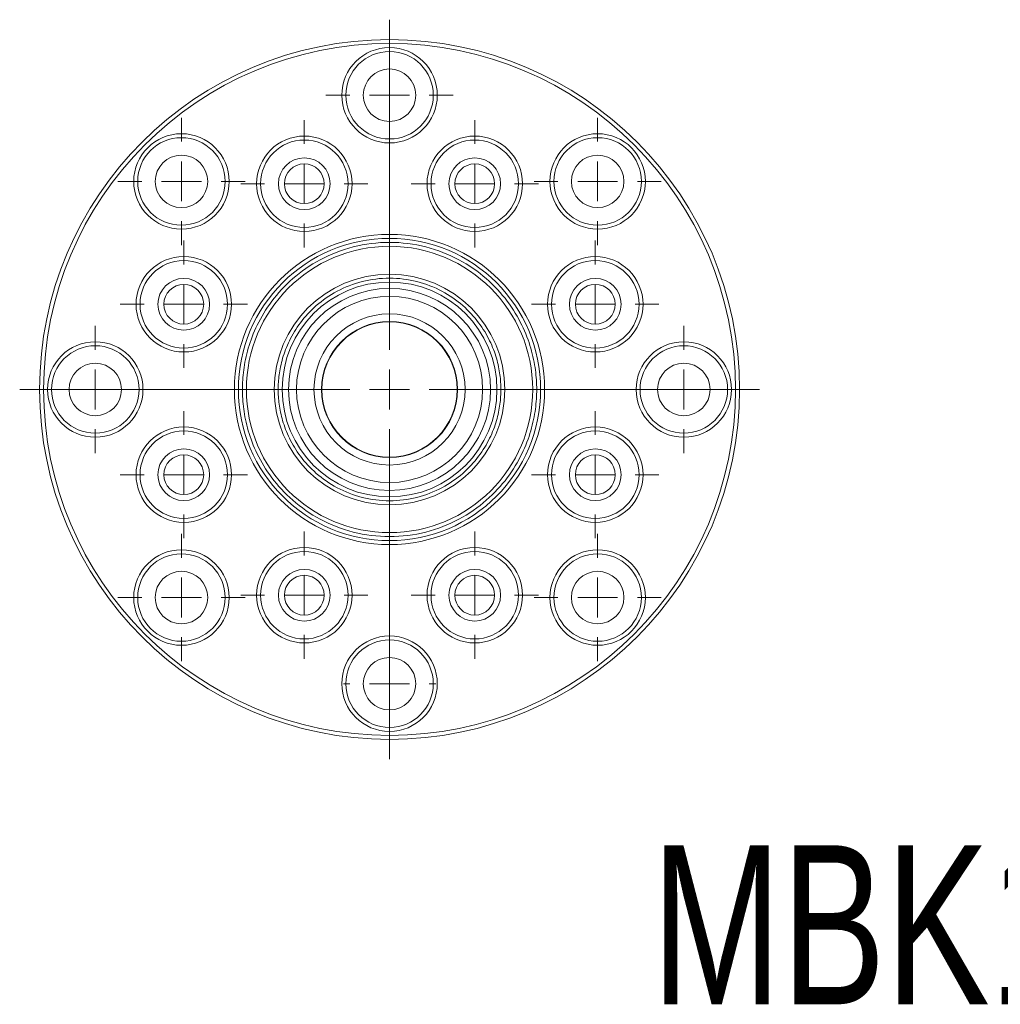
# Model space of a CAD drawing. Header units: millimetres. Extents: x 83 to 206, y 57 to 119.
# Tile 1 of 4: x 83 to 145, y 57 to 119. Entities that reach past the tile are written whole.
import ezdxf

# ---------------------------------------------------------------- set-up
doc = ezdxf.new("R2010")
doc.units = ezdxf.units.MM
doc.layers.add('FORMAT', color=7, linetype='Continuous')
doc.styles.add('SLDTEXTSTYLE0', font='TXT', dxfattribs={"width": 0.75})

# ---------------------------------------------------------------- blocks, each defined once
blk = doc.blocks.new('SW_CENTERMARKSYMBOL_0')
at = {"color": 0, "linetype": 'Continuous', "lineweight": 0}
for p, q in [((0, 2.5), (0, 23.25)), ((0, 0), (0, 1.25)), ((-2.5, 0), (-23.25, 0)), ((0, 0), (-1.25, 0)), ((0, 0), (0, -1.25)), ((0, 0), (1.25, 0)), ((2.5, 0), (23.25, 0)), ((0, -2.5), (0, -23.25))]:
    blk.add_line(p, q, dxfattribs=at)
blk = doc.blocks.new('SW_CENTERMARKSYMBOL_1')
at = {"color": 0, "linetype": 'Continuous', "lineweight": 0}
for p, q in [((0, 2.5), (0, 4)), ((0, 0), (0, 1.25)), ((-2.5, 0), (-4, 0)), ((0, 0), (-1.25, 0)), ((0, 0), (0, -1.25)), ((0, 0), (1.25, 0)), ((2.5, 0), (4, 0)), ((0, -2.5), (0, -4))]:
    blk.add_line(p, q, dxfattribs=at)
blk = doc.blocks.new('SW_CENTERMARKSYMBOL_2')
at = {"color": 0, "linetype": 'Continuous', "lineweight": 0}
for p, q in [((0, 2.5), (0, 4)), ((0, 0), (0, 1.25)), ((-2.5, 0), (-4, 0)), ((0, 0), (-1.25, 0)), ((0, 0), (0, -1.25)), ((0, 0), (1.25, 0)), ((2.5, 0), (4, 0)), ((0, -2.5), (0, -4))]:
    blk.add_line(p, q, dxfattribs=at)
blk = doc.blocks.new('SW_CENTERMARKSYMBOL_3')
at = {"color": 0, "linetype": 'Continuous', "lineweight": 0}
for p, q in [((0, 2.5), (0, 4)), ((0, 0), (0, 1.25)), ((-2.5, 0), (-4, 0)), ((0, 0), (-1.25, 0)), ((0, 0), (0, -1.25)), ((0, 0), (1.25, 0)), ((2.5, 0), (4, 0)), ((0, -2.5), (0, -4))]:
    blk.add_line(p, q, dxfattribs=at)
blk = doc.blocks.new('SW_CENTERMARKSYMBOL_4')
at = {"color": 0, "linetype": 'Continuous', "lineweight": 0}
for p, q in [((0, 2.5), (0, 4)), ((0, 0), (0, 1.25)), ((-2.5, 0), (-4, 0)), ((0, 0), (-1.25, 0)), ((0, 0), (0, -1.25)), ((0, 0), (1.25, 0)), ((2.5, 0), (4, 0)), ((0, -2.5), (0, -4))]:
    blk.add_line(p, q, dxfattribs=at)
blk = doc.blocks.new('SW_CENTERMARKSYMBOL_5')
at = {"color": 0, "linetype": 'Continuous', "lineweight": 0}
for p, q in [((0, 2.5), (0, 4)), ((0, 0), (0, 1.25)), ((-2.5, 0), (-4, 0)), ((0, 0), (-1.25, 0)), ((0, 0), (0, -1.25)), ((0, 0), (1.25, 0)), ((2.5, 0), (4, 0)), ((0, -2.5), (0, -4))]:
    blk.add_line(p, q, dxfattribs=at)
blk = doc.blocks.new('SW_CENTERMARKSYMBOL_6')
at = {"color": 0, "linetype": 'Continuous', "lineweight": 0}
for p, q in [((0, 2.5), (0, 4)), ((0, 0), (0, 1.25)), ((-2.5, 0), (-4, 0)), ((0, 0), (-1.25, 0)), ((0, 0), (0, -1.25)), ((0, 0), (1.25, 0)), ((2.5, 0), (4, 0)), ((0, -2.5), (0, -4))]:
    blk.add_line(p, q, dxfattribs=at)
blk = doc.blocks.new('SW_CENTERMARKSYMBOL_7')
at = {"color": 0, "linetype": 'Continuous', "lineweight": 0}
for p, q in [((0, 2.5), (0, 4)), ((0, 0), (0, 1.25)), ((-2.5, 0), (-4, 0)), ((0, 0), (-1.25, 0)), ((0, 0), (0, -1.25)), ((0, 0), (1.25, 0)), ((2.5, 0), (4, 0)), ((0, -2.5), (0, -4))]:
    blk.add_line(p, q, dxfattribs=at)
blk = doc.blocks.new('SW_CENTERMARKSYMBOL_8')
at = {"color": 0, "linetype": 'Continuous', "lineweight": 0}
for p, q in [((0, 2.5), (0, 4)), ((0, 0), (0, 1.25)), ((-2.5, 0), (-4, 0)), ((0, 0), (-1.25, 0)), ((0, 0), (0, -1.25)), ((0, 0), (1.25, 0)), ((2.5, 0), (4, 0)), ((0, -2.5), (0, -4))]:
    blk.add_line(p, q, dxfattribs=at)
blk = doc.blocks.new('SW_CENTERMARKSYMBOL_9')
at = {"color": 0, "linetype": 'Continuous', "lineweight": 0}
for p, q in [((0, 2.5), (0, 4)), ((0, 0), (0, 1.25)), ((-2.5, 0), (-4, 0)), ((0, 0), (-1.25, 0)), ((0, 0), (0, -1.25)), ((0, 0), (1.25, 0)), ((2.5, 0), (4, 0)), ((0, -2.5), (0, -4))]:
    blk.add_line(p, q, dxfattribs=at)
blk = doc.blocks.new('SW_CENTERMARKSYMBOL_10')
at = {"color": 0, "linetype": 'Continuous', "lineweight": 0}
for p, q in [((0, 2.5), (0, 4)), ((0, 0), (0, 1.25)), ((-2.5, 0), (-4, 0)), ((0, 0), (-1.25, 0)), ((0, 0), (0, -1.25)), ((0, 0), (1.25, 0)), ((2.5, 0), (4, 0)), ((0, -2.5), (0, -4))]:
    blk.add_line(p, q, dxfattribs=at)
blk = doc.blocks.new('SW_CENTERMARKSYMBOL_11')
at = {"color": 0, "linetype": 'Continuous', "lineweight": 0}
for p, q in [((0, 2.5), (0, 2.9)), ((0, 0), (0, 1.25)), ((-2.5, 0), (-2.9, 0)), ((0, 0), (-1.25, 0)), ((0, 0), (0, -1.25)), ((0, 0), (1.25, 0)), ((2.5, 0), (2.9, 0)), ((0, -2.5), (0, -2.9))]:
    blk.add_line(p, q, dxfattribs=at)
blk = doc.blocks.new('SW_CENTERMARKSYMBOL_12')
at = {"color": 0, "linetype": 'Continuous', "lineweight": 0}
for p, q in [((0, 2.5), (0, 4)), ((0, 0), (0, 1.25)), ((-2.5, 0), (-4, 0)), ((0, 0), (-1.25, 0)), ((0, 0), (0, -1.25)), ((0, 0), (1.25, 0)), ((2.5, 0), (4, 0)), ((0, -2.5), (0, -4))]:
    blk.add_line(p, q, dxfattribs=at)
blk = doc.blocks.new('SW_CENTERMARKSYMBOL_13')
at = {"color": 0, "linetype": 'Continuous', "lineweight": 0}
for p, q in [((0, 2.5), (0, 4)), ((0, 0), (0, 1.25)), ((-2.5, 0), (-4, 0)), ((0, 0), (-1.25, 0)), ((0, 0), (0, -1.25)), ((0, 0), (1.25, 0)), ((2.5, 0), (4, 0)), ((0, -2.5), (0, -4))]:
    blk.add_line(p, q, dxfattribs=at)
blk = doc.blocks.new('SW_CENTERMARKSYMBOL_14')
at = {"color": 0, "linetype": 'Continuous', "lineweight": 0}
for p, q in [((0, 2.5), (0, 4)), ((0, 0), (0, 1.25)), ((-2.5, 0), (-4, 0)), ((0, 0), (-1.25, 0)), ((0, 0), (0, -1.25)), ((0, 0), (1.25, 0)), ((2.5, 0), (4, 0)), ((0, -2.5), (0, -4))]:
    blk.add_line(p, q, dxfattribs=at)
blk = doc.blocks.new('SW_CENTERMARKSYMBOL_15')
at = {"color": 0, "linetype": 'Continuous', "lineweight": 0}
for p, q in [((0, 2.5), (0, 4)), ((0, 0), (0, 1.25)), ((-2.5, 0), (-4, 0)), ((0, 0), (-1.25, 0)), ((0, 0), (0, -1.25)), ((0, 0), (1.25, 0)), ((2.5, 0), (4, 0)), ((0, -2.5), (0, -4))]:
    blk.add_line(p, q, dxfattribs=at)
blk = doc.blocks.new('SW_CENTERMARKSYMBOL_16')
at = {"color": 0, "linetype": 'Continuous', "lineweight": 0}
for p, q in [((0, 2.5), (0, 4)), ((0, 0), (0, 1.25)), ((-2.5, 0), (-4, 0)), ((0, 0), (-1.25, 0)), ((0, 0), (0, -1.25)), ((0, 0), (1.25, 0)), ((2.5, 0), (4, 0)), ((0, -2.5), (0, -4))]:
    blk.add_line(p, q, dxfattribs=at)
blk = doc.blocks.new('SW_CENTERMARKSYMBOL_17')
at = {"color": 0, "linetype": 'Continuous', "lineweight": 0}
for p, q in [((0, 2.5), (0, 23.25)), ((0, 0), (0, 1.25)), ((-2.5, 0), (-23.25, 0)), ((0, 0), (-1.25, 0)), ((0, 0), (0, -1.25)), ((0, 0), (1.25, 0)), ((2.5, 0), (23.25, 0)), ((0, -2.5), (0, -23.25))]:
    blk.add_line(p, q, dxfattribs=at)
blk = doc.blocks.new('SW_CENTERMARKSYMBOL_18')
at = {"color": 0, "linetype": 'Continuous', "lineweight": 0}
for p, q in [((0, 2.5), (0, 4)), ((0, 0), (0, 1.25)), ((-2.5, 0), (-4, 0)), ((0, 0), (-1.25, 0)), ((0, 0), (0, -1.25)), ((0, 0), (1.25, 0)), ((2.5, 0), (4, 0)), ((0, -2.5), (0, -4))]:
    blk.add_line(p, q, dxfattribs=at)
blk = doc.blocks.new('SW_CENTERMARKSYMBOL_19')
at = {"color": 0, "linetype": 'Continuous', "lineweight": 0}
for p, q in [((0, 2.5), (0, 4)), ((0, 0), (0, 1.25)), ((-2.5, 0), (-4, 0)), ((0, 0), (-1.25, 0)), ((0, 0), (0, -1.25)), ((0, 0), (1.25, 0)), ((2.5, 0), (4, 0)), ((0, -2.5), (0, -4))]:
    blk.add_line(p, q, dxfattribs=at)
blk = doc.blocks.new('SW_CENTERMARKSYMBOL_20')
at = {"color": 0, "linetype": 'Continuous', "lineweight": 0}
for p, q in [((0, 2.5), (0, 4)), ((0, 0), (0, 1.25)), ((-2.5, 0), (-4, 0)), ((0, 0), (-1.25, 0)), ((0, 0), (0, -1.25)), ((0, 0), (1.25, 0)), ((2.5, 0), (4, 0)), ((0, -2.5), (0, -4))]:
    blk.add_line(p, q, dxfattribs=at)
blk = doc.blocks.new('SW_CENTERMARKSYMBOL_21')
at = {"color": 0, "linetype": 'Continuous', "lineweight": 0}
for p, q in [((0, 2.5), (0, 4)), ((0, 0), (0, 1.25)), ((-2.5, 0), (-4, 0)), ((0, 0), (-1.25, 0)), ((0, 0), (0, -1.25)), ((0, 0), (1.25, 0)), ((2.5, 0), (4, 0)), ((0, -2.5), (0, -4))]:
    blk.add_line(p, q, dxfattribs=at)
blk = doc.blocks.new('SW_CENTERMARKSYMBOL_22')
at = {"color": 0, "linetype": 'Continuous', "lineweight": 0}
for p, q in [((0, 2.5), (0, 4)), ((0, 0), (0, 1.25)), ((-2.5, 0), (-4, 0)), ((0, 0), (-1.25, 0)), ((0, 0), (0, -1.25)), ((0, 0), (1.25, 0)), ((2.5, 0), (4, 0)), ((0, -2.5), (0, -4))]:
    blk.add_line(p, q, dxfattribs=at)
blk = doc.blocks.new('SW_CENTERMARKSYMBOL_23')
at = {"color": 0, "linetype": 'Continuous', "lineweight": 0}
for p, q in [((0, 2.5), (0, 4)), ((0, 0), (0, 1.25)), ((-2.5, 0), (-4, 0)), ((0, 0), (-1.25, 0)), ((0, 0), (0, -1.25)), ((0, 0), (1.25, 0)), ((2.5, 0), (4, 0)), ((0, -2.5), (0, -4))]:
    blk.add_line(p, q, dxfattribs=at)
blk = doc.blocks.new('SW_CENTERMARKSYMBOL_24')
at = {"color": 0, "linetype": 'Continuous', "lineweight": 0}
for p, q in [((0, 2.5), (0, 4)), ((0, 0), (0, 1.25)), ((-2.5, 0), (-4, 0)), ((0, 0), (-1.25, 0)), ((0, 0), (0, -1.25)), ((0, 0), (1.25, 0)), ((2.5, 0), (4, 0)), ((0, -2.5), (0, -4))]:
    blk.add_line(p, q, dxfattribs=at)
blk = doc.blocks.new('SW_CENTERMARKSYMBOL_25')
at = {"color": 0, "linetype": 'Continuous', "lineweight": 0}
for p, q in [((0, 2.5), (0, 4)), ((0, 0), (0, 1.25)), ((-2.5, 0), (-4, 0)), ((0, 0), (-1.25, 0)), ((0, 0), (0, -1.25)), ((0, 0), (1.25, 0)), ((2.5, 0), (4, 0)), ((0, -2.5), (0, -4))]:
    blk.add_line(p, q, dxfattribs=at)
blk = doc.blocks.new('SW_CENTERMARKSYMBOL_26')
at = {"color": 0, "linetype": 'Continuous', "lineweight": 0}
for p, q in [((0, 2.5), (0, 4)), ((0, 0), (0, 1.25)), ((-2.5, 0), (-4, 0)), ((0, 0), (-1.25, 0)), ((0, 0), (0, -1.25)), ((0, 0), (1.25, 0)), ((2.5, 0), (4, 0)), ((0, -2.5), (0, -4))]:
    blk.add_line(p, q, dxfattribs=at)
blk = doc.blocks.new('SW_CENTERMARKSYMBOL_27')
at = {"color": 0, "linetype": 'Continuous', "lineweight": 0}
for p, q in [((0, 2.5), (0, 4)), ((0, 0), (0, 1.25)), ((-2.5, 0), (-4, 0)), ((0, 0), (-1.25, 0)), ((0, 0), (0, -1.25)), ((0, 0), (1.25, 0)), ((2.5, 0), (4, 0)), ((0, -2.5), (0, -4))]:
    blk.add_line(p, q, dxfattribs=at)
blk = doc.blocks.new('SW_CENTERMARKSYMBOL_28')
at = {"color": 0, "linetype": 'Continuous', "lineweight": 0}
for p, q in [((0, 2.5), (0, 2.9)), ((0, 0), (0, 1.25)), ((-2.5, 0), (-2.9, 0)), ((0, 0), (-1.25, 0)), ((0, 0), (0, -1.25)), ((0, 0), (1.25, 0)), ((2.5, 0), (2.9, 0)), ((0, -2.5), (0, -2.9))]:
    blk.add_line(p, q, dxfattribs=at)
blk = doc.blocks.new('SW_CENTERMARKSYMBOL_29')
at = {"color": 0, "linetype": 'Continuous', "lineweight": 0}
for p, q in [((0, 2.5), (0, 4)), ((0, 0), (0, 1.25)), ((-2.5, 0), (-4, 0)), ((0, 0), (-1.25, 0)), ((0, 0), (0, -1.25)), ((0, 0), (1.25, 0)), ((2.5, 0), (4, 0)), ((0, -2.5), (0, -4))]:
    blk.add_line(p, q, dxfattribs=at)
blk = doc.blocks.new('SW_CENTERMARKSYMBOL_30')
at = {"color": 0, "linetype": 'Continuous', "lineweight": 0}
for p, q in [((0, 2.5), (0, 4)), ((0, 0), (0, 1.25)), ((-2.5, 0), (-4, 0)), ((0, 0), (-1.25, 0)), ((0, 0), (0, -1.25)), ((0, 0), (1.25, 0)), ((2.5, 0), (4, 0)), ((0, -2.5), (0, -4))]:
    blk.add_line(p, q, dxfattribs=at)
blk = doc.blocks.new('SW_CENTERMARKSYMBOL_31')
at = {"color": 0, "linetype": 'Continuous', "lineweight": 0}
for p, q in [((0, 2.5), (0, 4)), ((0, 0), (0, 1.25)), ((-2.5, 0), (-4, 0)), ((0, 0), (-1.25, 0)), ((0, 0), (0, -1.25)), ((0, 0), (1.25, 0)), ((2.5, 0), (4, 0)), ((0, -2.5), (0, -4))]:
    blk.add_line(p, q, dxfattribs=at)
blk = doc.blocks.new('SW_CENTERMARKSYMBOL_32')
at = {"color": 0, "linetype": 'Continuous', "lineweight": 0}
for p, q in [((0, 2.5), (0, 4)), ((0, 0), (0, 1.25)), ((-2.5, 0), (-4, 0)), ((0, 0), (-1.25, 0)), ((0, 0), (0, -1.25)), ((0, 0), (1.25, 0)), ((2.5, 0), (4, 0)), ((0, -2.5), (0, -4))]:
    blk.add_line(p, q, dxfattribs=at)
blk = doc.blocks.new('SW_CENTERMARKSYMBOL_33')
at = {"color": 0, "linetype": 'Continuous', "lineweight": 0}
for p, q in [((0, 2.5), (0, 4)), ((0, 0), (0, 1.25)), ((-2.5, 0), (-4, 0)), ((0, 0), (-1.25, 0)), ((0, 0), (0, -1.25)), ((0, 0), (1.25, 0)), ((2.5, 0), (4, 0)), ((0, -2.5), (0, -4))]:
    blk.add_line(p, q, dxfattribs=at)

msp = doc.modelspace()

# ---------------------------------------------------------------- linework, layer by layer
at = {"color": 7, "linetype": 'Continuous', "lineweight": 15}
for centre, radius in [((106.18, 95.936), 22), ((106.18, 95.936), 21.75), ((106.18, 114.436), 3), ((106.18, 114.436), 2.75), ((106.18, 114.436), 1.65), ((93.099, 109.017), 3), ((93.099, 109.017), 2.75), ((100.822, 108.87), 3), ((100.822, 108.87), 2.75), ((111.538, 108.87), 3), ((111.538, 108.87), 2.75), ((119.262, 109.017), 3), ((119.262, 109.017), 2.75), ((93.099, 109.017), 1.65), ((100.822, 108.87), 1.625), ((111.538, 108.87), 1.625), ((119.262, 109.017), 1.65), ((100.822, 108.87), 1.25), ((111.538, 108.87), 1.25), ((106.18, 95.936), 9.75), ((106.18, 95.936), 9.5), ((106.18, 95.936), 9), ((93.246, 101.293), 3), ((93.246, 101.293), 2.75), ((119.114, 101.293), 3), ((119.114, 101.293), 2.75), ((93.246, 101.293), 1.625), ((106.18, 95.936), 7.25), ((119.114, 101.293), 1.625), ((93.246, 101.293), 1.25), ((106.18, 95.936), 6.35), ((119.114, 101.293), 1.25), ((106.18, 95.936), 5.85), ((106.18, 95.936), 4.75), ((106.18, 95.936), 4.275), ((106.18, 95.936), 4.25), ((87.68, 95.936), 3), ((87.68, 95.936), 2.75), ((124.68, 95.936), 3), ((124.68, 95.936), 2.75), ((87.68, 95.936), 1.65), ((124.68, 95.936), 1.65), ((93.246, 90.578), 3), ((119.114, 90.578), 3), ((93.246, 90.578), 2.75), ((119.114, 90.578), 2.75), ((93.246, 90.578), 1.625), ((93.246, 90.578), 1.25), ((119.114, 90.578), 1.625), ((119.114, 90.578), 1.25), ((93.099, 82.854), 3), ((93.099, 82.854), 2.75), ((100.822, 83.001), 3), ((100.822, 83.001), 2.75), ((111.538, 83.001), 3), ((111.538, 83.001), 2.75), ((119.262, 82.854), 3), ((119.262, 82.854), 2.75), ((93.099, 82.854), 1.65), ((100.822, 83.001), 1.625), ((100.822, 83.001), 1.25), ((111.538, 83.001), 1.625), ((111.538, 83.001), 1.25), ((119.262, 82.854), 1.65), ((106.18, 77.436), 3), ((106.18, 77.436), 2.75), ((106.18, 77.436), 1.65)]:
    msp.add_circle(centre, radius, dxfattribs=at)
for start, end in [(0, 180), (180, 0)]:
    msp.add_arc((106.18, 95.936), 6.75, start, end, dxfattribs=at)
for points, knots in [([(96.93, 95.936), (96.93, 96.321), (96.954, 96.731), (97.07, 97.596), (97.162, 98.052), (97.438, 98.999), (97.623, 99.491), (98.108, 100.487), (98.41, 100.992), (99.15, 101.979), (99.589, 102.461), (100.607, 103.349), (101.187, 103.756), (102.467, 104.439), (103.167, 104.714), (104.639, 105.088), (105.409, 105.186), (106.951, 105.186), (107.721, 105.088), (109.193, 104.714), (109.893, 104.439), (111.173, 103.756), (111.753, 103.349), (112.771, 102.461), (113.21, 101.979), (113.95, 100.992), (114.252, 100.487), (114.738, 99.491), (114.922, 98.999), (115.198, 98.052), (115.29, 97.596), (115.406, 96.731), (115.43, 96.321), (115.43, 95.936)], [0, 0, 0, 0, 0.0625, 0.0625, 0.125, 0.125, 0.1875, 0.1875, 0.25, 0.25, 0.3125, 0.3125, 0.375, 0.375, 0.4375, 0.4375, 0.5, 0.5, 0.5625, 0.5625, 0.625, 0.625, 0.6875, 0.6875, 0.75, 0.75, 0.8125, 0.8125, 0.875, 0.875, 0.9375, 0.9375, 1, 1, 1, 1]), ([(113.18, 95.936), (113.18, 96.227), (113.162, 96.538), (113.074, 97.192), (113.005, 97.537), (112.796, 98.254), (112.656, 98.626), (112.288, 99.38), (112.06, 99.762), (111.5, 100.509), (111.168, 100.873), (110.397, 101.546), (109.959, 101.854), (108.99, 102.371), (108.46, 102.579), (107.346, 102.862), (106.763, 102.936), (105.597, 102.936), (105.014, 102.862), (103.9, 102.579), (103.37, 102.371), (102.401, 101.854), (101.963, 101.546), (101.192, 100.873), (100.86, 100.509), (100.3, 99.762), (100.072, 99.38), (99.704, 98.626), (99.565, 98.254), (99.356, 97.537), (99.286, 97.192), (99.198, 96.538), (99.18, 96.227), (99.18, 95.936)], [0, 0, 0, 0, 0.0625, 0.0625, 0.125, 0.125, 0.1875, 0.1875, 0.25, 0.25, 0.3125, 0.3125, 0.375, 0.375, 0.4375, 0.4375, 0.5, 0.5, 0.5625, 0.5625, 0.625, 0.625, 0.6875, 0.6875, 0.75, 0.75, 0.8125, 0.8125, 0.875, 0.875, 0.9375, 0.9375, 1, 1, 1, 1]), ([(96.68, 95.936), (96.68, 95.936), (96.685, 95.936), (96.71, 95.936), (96.729, 95.936), (96.778, 95.936), (96.807, 95.936), (96.869, 95.936), (96.901, 95.936), (96.93, 95.936)], [0, 0, 0, 0, 0.25, 0.25, 0.5, 0.5, 0.75, 0.75, 1, 1, 1, 1]), ([(115.43, 95.936), (115.43, 95.55), (115.406, 95.141), (115.29, 94.275), (115.198, 93.819), (114.922, 92.872), (114.738, 92.381), (114.252, 91.384), (113.95, 90.879), (113.21, 89.892), (112.771, 89.411), (111.753, 88.522), (111.173, 88.115), (109.893, 87.433), (109.193, 87.157), (107.721, 86.784), (106.951, 86.686), (105.409, 86.686), (104.639, 86.784), (103.167, 87.157), (102.467, 87.433), (101.187, 88.115), (100.607, 88.522), (99.589, 89.411), (99.15, 89.892), (98.41, 90.879), (98.108, 91.384), (97.623, 92.381), (97.438, 92.872), (97.162, 93.819), (97.07, 94.275), (96.954, 95.141), (96.93, 95.55), (96.93, 95.936)], [0, 0, 0, 0, 0.0625, 0.0625, 0.125, 0.125, 0.1875, 0.1875, 0.25, 0.25, 0.3125, 0.3125, 0.375, 0.375, 0.4375, 0.4375, 0.5, 0.5, 0.5625, 0.5625, 0.625, 0.625, 0.6875, 0.6875, 0.75, 0.75, 0.8125, 0.8125, 0.875, 0.875, 0.9375, 0.9375, 1, 1, 1, 1]), ([(99.18, 95.936), (99.18, 95.644), (99.198, 95.334), (99.286, 94.679), (99.356, 94.334), (99.565, 93.617), (99.704, 93.245), (100.072, 92.491), (100.3, 92.109), (100.86, 91.362), (101.192, 90.998), (101.963, 90.326), (102.401, 90.018), (103.37, 89.501), (103.9, 89.293), (105.014, 89.01), (105.597, 88.936), (106.763, 88.936), (107.346, 89.01), (108.46, 89.293), (108.99, 89.501), (109.959, 90.018), (110.397, 90.326), (111.168, 90.998), (111.5, 91.362), (112.06, 92.109), (112.288, 92.491), (112.656, 93.245), (112.796, 93.617), (113.005, 94.334), (113.074, 94.679), (113.162, 95.334), (113.18, 95.644), (113.18, 95.936)], [0, 0, 0, 0, 0.0625, 0.0625, 0.125, 0.125, 0.1875, 0.1875, 0.25, 0.25, 0.3125, 0.3125, 0.375, 0.375, 0.4375, 0.4375, 0.5, 0.5, 0.5625, 0.5625, 0.625, 0.625, 0.6875, 0.6875, 0.75, 0.75, 0.8125, 0.8125, 0.875, 0.875, 0.9375, 0.9375, 1, 1, 1, 1]), ([(99.18, 95.936), (99.21, 95.936), (99.241, 95.936), (99.303, 95.936), (99.332, 95.936), (99.381, 95.936), (99.4, 95.936), (99.425, 95.936), (99.43, 95.936), (99.43, 95.936)], [0, 0, 0, 0, 0.25, 0.25, 0.5, 0.5, 0.75, 0.75, 1, 1, 1, 1]), ([(113.18, 95.936), (113.151, 95.936), (113.119, 95.936), (113.057, 95.936), (113.028, 95.936), (112.979, 95.936), (112.96, 95.936), (112.935, 95.936), (112.93, 95.936), (112.93, 95.936)], [0, 0, 0, 0, 0.25, 0.25, 0.5, 0.5, 0.75, 0.75, 1, 1, 1, 1]), ([(115.68, 95.936), (115.68, 95.936), (115.675, 95.936), (115.65, 95.936), (115.631, 95.936), (115.582, 95.936), (115.553, 95.936), (115.491, 95.936), (115.46, 95.936), (115.43, 95.936)], [0, 0, 0, 0, 0.25, 0.25, 0.5, 0.5, 0.75, 0.75, 1, 1, 1, 1])]:
    msp.add_open_spline(points, degree=3, knots=knots, dxfattribs=at)

# ---------------------------------------------------------------- block references
at = {"color": 7, "linetype": 'Continuous', "lineweight": 0}
for name, p in [('SW_CENTERMARKSYMBOL_0', (106.18, 95.936)), ('SW_CENTERMARKSYMBOL_17', (106.18, 95.936)), ('SW_CENTERMARKSYMBOL_15', (106.18, 114.436)), ('SW_CENTERMARKSYMBOL_32', (106.18, 114.436)), ('SW_CENTERMARKSYMBOL_14', (93.099, 109.017)), ('SW_CENTERMARKSYMBOL_31', (93.099, 109.017)), ('SW_CENTERMARKSYMBOL_1', (100.822, 108.87)), ('SW_CENTERMARKSYMBOL_18', (100.822, 108.87)), ('SW_CENTERMARKSYMBOL_2', (111.538, 108.87)), ('SW_CENTERMARKSYMBOL_19', (111.538, 108.87)), ('SW_CENTERMARKSYMBOL_16', (119.262, 109.017)), ('SW_CENTERMARKSYMBOL_33', (119.262, 109.017)), ('SW_CENTERMARKSYMBOL_8', (93.246, 101.293)), ('SW_CENTERMARKSYMBOL_25', (93.246, 101.293)), ('SW_CENTERMARKSYMBOL_3', (119.114, 101.293)), ('SW_CENTERMARKSYMBOL_20', (119.114, 101.293)), ('SW_CENTERMARKSYMBOL_13', (87.68, 95.936)), ('SW_CENTERMARKSYMBOL_30', (87.68, 95.936)), ('SW_CENTERMARKSYMBOL_9', (124.68, 95.936)), ('SW_CENTERMARKSYMBOL_26', (124.68, 95.936)), ('SW_CENTERMARKSYMBOL_7', (93.246, 90.578)), ('SW_CENTERMARKSYMBOL_24', (93.246, 90.578)), ('SW_CENTERMARKSYMBOL_4', (119.114, 90.578)), ('SW_CENTERMARKSYMBOL_21', (119.114, 90.578)), ('SW_CENTERMARKSYMBOL_12', (93.099, 82.854)), ('SW_CENTERMARKSYMBOL_29', (93.099, 82.854)), ('SW_CENTERMARKSYMBOL_6', (100.822, 83.001)), ('SW_CENTERMARKSYMBOL_23', (100.822, 83.001)), ('SW_CENTERMARKSYMBOL_5', (111.538, 83.001)), ('SW_CENTERMARKSYMBOL_22', (111.538, 83.001)), ('SW_CENTERMARKSYMBOL_10', (119.262, 82.854)), ('SW_CENTERMARKSYMBOL_27', (119.262, 82.854)), ('SW_CENTERMARKSYMBOL_11', (106.18, 77.436)), ('SW_CENTERMARKSYMBOL_28', (106.18, 77.436))]:
    msp.add_blockref(name, p, dxfattribs=at)

# ---------------------------------------------------------------- texts
at = {"layer": 'FORMAT', "insert": (122.647, 67.279), "char_height": 10, "attachment_point": 1, "style": 'SLDTEXTSTYLE0'}
msp.add_mtext('{\\fPMingLiU|b0|i0|c136|p18;MBK17DFF}', dxfattribs=at)

doc.saveas('drawing.dxf')
